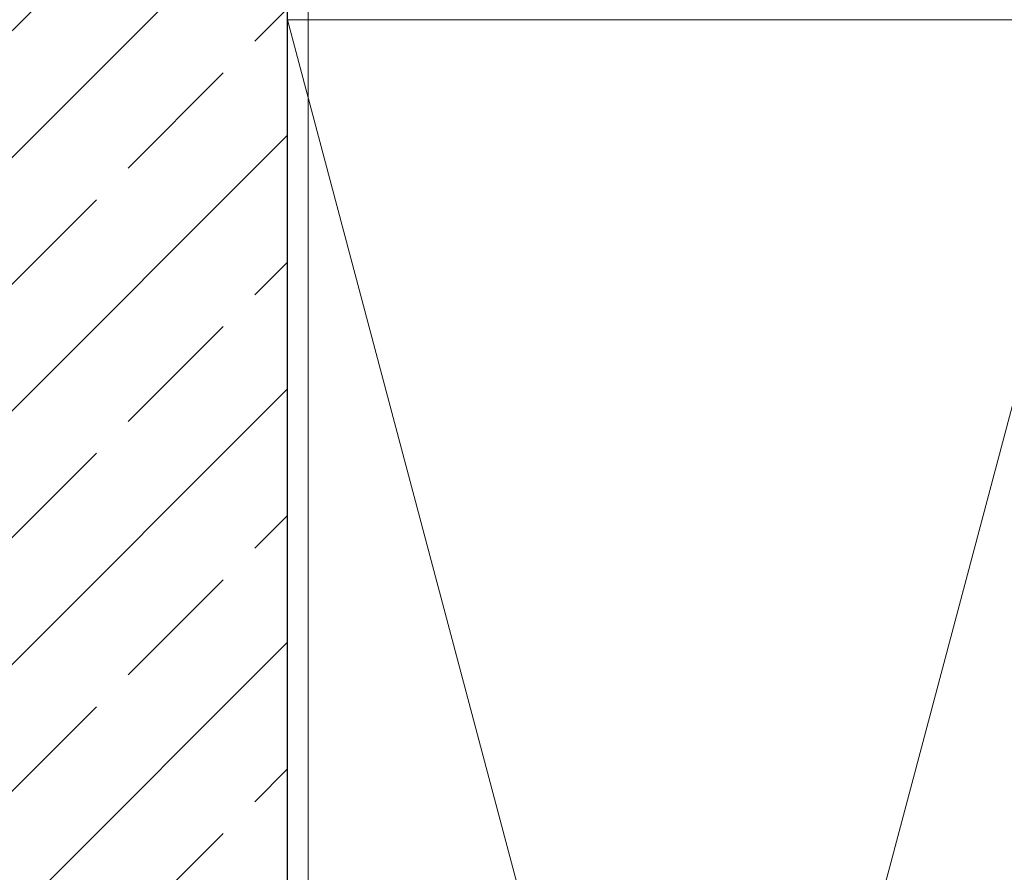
# Model space of a CAD drawing. Extents: x 100 to 2982, y 37 to 2050.
# Tile 84 of 135: x 1269 to 1341, y 1714 to 1776. Entities that reach past the tile are written whole.
import ezdxf
from ezdxf.xclip import XClip

# ---------------------------------------------------------------- set-up
doc = ezdxf.new("R2010")
doc.units = 0
doc.header["$MEASUREMENT"] = 0
doc.header["$XCLIPFRAME"] = 0
for name, color, linetype in [('420-K Ściany', 7, 'Continuous'), ('820-G Rysunki Obrazki', 7, 'Continuous'), ('Nowe_330-W Wyposażenie', 7, 'Continuous')]:
    doc.layers.add(name, color=color, linetype=linetype)

# ---------------------------------------------------------------- blocks, each defined once
blk = doc.blocks.new('Rysunek_1_1', base_point=(-18316.349, -206.526))
at = {"layer": '420-K Ściany', "linetype": 'Continuous', "lineweight": 5}
h = blk.add_hatch(dxfattribs=at)
h.set_pattern_fill('Beton_zbrojony_0001', color=170, style=0, pattern_type=2)
h.set_pattern_definition([(45, (-18316.349, -206.526), (-9.192388, 9.192388), []), (45, (-18320.945, -201.929), (-9.192388, 9.192388), [9.75, -3.25])])
h.paths.add_polyline_path([(1288.802, 1481.509), (1288.802, 1801.509), (1264.802, 1801.509), (1264.802, 1481.731), (1265.063, 1481.509)])
h = blk.add_hatch(dxfattribs=at)
h.set_pattern_fill('Tynk_0001', color=180, style=0, pattern_type=2)
h.set_pattern_definition([(0, (-18316.349, -206.5255), (0, 8.660254), [0, -5]), (0, (-18313.849, -202.195), (0, 8.660254), [0, -5])])
h.paths.add_polyline_path([(1290.302, 1461.509), (1290.302, 1801.509), (1288.802, 1801.509), (1288.802, 1461.509)])
at = {"layer": '420-K Ściany', "color": 27, "linetype": 'Continuous', "lineweight": 25, "ltscale": 0.2}
blk.add_line((1288.802, 1481.509), (1288.802, 1801.509), dxfattribs=at)
at = {"layer": '420-K Ściany', "color": 47, "linetype": 'Continuous', "lineweight": 15, "ltscale": 0.2, "flags": 128}
blk.add_lwpolyline([(1290.302, 1460.009), (1290.302, 1801.509)], dxfattribs=at)
at = {"layer": 'Nowe_330-W Wyposażenie', "color": 4, "linetype": 'Continuous', "lineweight": 13, "ltscale": 0.2}
for p, q in [((1348.802, 1550.009), (1288.802, 1776.009)), ((1348.802, 1776.009), (1288.802, 1550.009))]:
    blk.add_line(p, q, dxfattribs=at)
at = {"layer": 'Nowe_330-W Wyposażenie', "color": 4, "linetype": 'Continuous', "lineweight": 13, "ltscale": 0.2, "flags": 128}
blk.add_lwpolyline([(1348.802, 1776.009), (1348.802, 1550.009), (1288.802, 1550.009), (1288.802, 1776.009)], close=True, dxfattribs=at)

msp = doc.modelspace()

# ---------------------------------------------------------------- block references
at = {"layer": '820-G Rysunki Obrazki', "color": 65, "linetype": 'Continuous', "lineweight": 13, "ltscale": 0.2}
ref = msp.add_blockref('Rysunek_1_1', (-18316.349, -206.526), dxfattribs=at)
XClip(ref).set_block_clipping_path([(244.527027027, 76.8014120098), (2570.9054054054, 2022.1162324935)])

doc.saveas('drawing.dxf')
